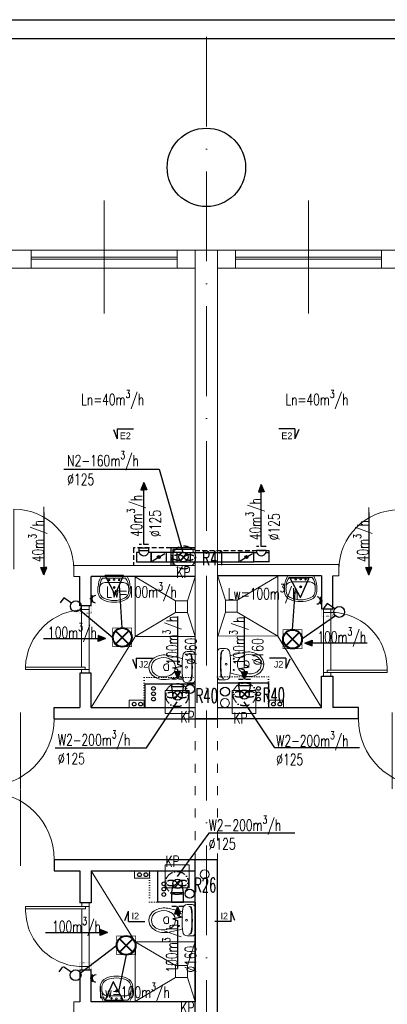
# Model space of a CAD drawing. Header units: millimetres. Extents: x -6513 to 30474, y -6915 to 65597.
# Tile 76 of 256: x 1541 to 2032, y 10142 to 11457. Entities that reach past the tile are written whole.
import ezdxf
from ezdxf.enums import TextEntityAlignment as Align

# ---------------------------------------------------------------- set-up
doc = ezdxf.new("R2010")
doc.units = ezdxf.units.MM
for name, pattern in [('ACAD_ISO03W100', [30, 12, -18]), ('ACAD_ISO10W100', [18, 12, -3, 0, -3]), ('DASHED', [19.05, 12.7, -6.35]), ('DOT', [6.35, 0, -6.35])]:
    doc.linetypes.add(name, pattern=pattern)
doc.layers.get('0').update_dxf_attribs({"color": 8})
for name, color, linetype in [('A200_General07', 8, 'Continuous'), ('A200_General08', 8, 'Continuous'), ('A270_text04', 8, 'Continuous'), ('A_obudowy', 8, 'Continuous'), ('DB_inst_pomocn', 8, 'Continuous'), ('DB_WM_nawiew-opis', 8, 'Continuous'), ('DB_WM_odnośniki opis', 8, 'Continuous')]:
    doc.layers.add(name, color=color, linetype=linetype)
for name, color, linetype, lineweight in [('A_cienka', 8, 'Continuous', 5), ('A_linia przekroj', 8, 'Continuous', 25), ('A_osie', 8, 'ACAD_ISO10W100', 5), ('A_przerywana', 8, 'ACAD_ISO03W100', 5), ('A_widok', 8, 'Continuous', 13), ('cieńkie', 8, 'Continuous', 9), ('DB-WM-nawiew-opis', 8, 'Continuous', 25), ('DB-WM-nawiew-opis-odnośnik', 8, 'Continuous', 30), ('DB-WM-wywiew-opis', 8, 'Continuous', 25), ('DB-WM-wywiew-opis-odnośnik', 8, 'Continuous', 30), ('DB_WM_nawiew', 8, 'Continuous', 30), ('DB_WM_wywiew', 8, 'Continuous', 30), ('DB_WM_ścianka nowa', 8, 'Continuous', 25), ('E_gniazda wtykowe', 1, 'Continuous', 30), ('E_oświetlenie', 1, 'Continuous', 30), ('E_technologia', 1, 'ACAD_ISO10W100', 30), ('noew ściany archwig', 8, 'Continuous', 9), ('R-TABELKA', 8, 'Continuous', 25), ('snitarne archwig nowe', 8, 'Continuous', 9), ('Stolarka ARCHWIG', 8, 'Continuous', 5), ('widokowe ARCHWIG', 8, 'Continuous', 5), ('wyburzenia', 8, 'DOT', 20), ('Ściany ARCHWIG', 8, 'Continuous', 30)]:
    doc.layers.add(name, color=color, linetype=linetype, lineweight=lineweight)
doc.styles.add('BRH', font='txt')
doc.styles.add('SIMPLEXD', font='SIMPLEX.SHX', dxfattribs={"width": 0.6})
doc.styles.get("Standard").update_dxf_attribs({"font": 'txt.shx', "width": 0.9})

# ---------------------------------------------------------------- blocks, each defined once
blk = doc.blocks.new('drzwi schem')
at = {"color": 252, "ltscale": 10}
blk.add_line((0.5, -0.093), (0.5, 1.04), dxfattribs=at)
at = {"color": 252}
blk.add_line((0, 0), (0, 1), dxfattribs=at)
blk.add_arc((0, 0), 1, 0, 90, dxfattribs=at)
blk = doc.blocks.new('klop oli 2')
at = {"layer": 'snitarne archwig nowe', "color": 252}
for p, q in [((0, 17.2), (0, 0)), ((3.8, 20.9), (10.5, 20.9)), ((0, -17.2), (0, 0)), ((3.8, 0), (3.8, 1)), ((3.8, 0), (3.8, -1)), ((38.9, 4.5), (37, 4.5)), ((38.9, -4.5), (37, -4.5)), ((3.8, -20.9), (10.5, -20.9))]:
    blk.add_line(p, q, dxfattribs=at)
for centre, radius in [((11.5, 0), 1.27), ((11.5, 0), 1.27), ((21.6, 7.5), 0.706), ((21.6, -7.5), 0.706)]:
    blk.add_circle(centre, radius, dxfattribs=at)
for centre, radius, start, end in [((3.8, 17.2), 3.76, 90, 180), ((144.9, 0), 141.2, 173.7281, 180), ((144.9, 0), 140.5, 173.6694, 180), ((8.4, 15), 3.76, 90, 173.7281), ((9, 15.1), 3.76, 100.2428, 173.7859), ((10.5, 14.9), 6.02, 6.7931, 90), ((-114.7, 0), 132.1, 0, 6.7931), ((80, -215.2), 235.3, 101.5744, 105.544), ((44.8, -39.8), 56.5, 94.3794, 102.2907), ((41.4, -8), 24.5, 51.2869, 92.3028), ((144.9, 0), 141.2, 180, 186.2719), ((144.9, 0), 140.5, 180, 186.3306), ((-114.7, 0), 132.1, 353.2069, 0), ((43.3, 0), 16.9, 173.7581, 180), ((43.3, 0), 16.9, 180, 186.2419), ((37.3, 0.7), 10.9, 117.4027, 173.7581), ((43.1, -10.6), 23.5, 101.6195, 117.4027), ((63.6, 0), 28.2, 173.3508, 180), ((63.6, 0), 28.2, 180, 186.6492), ((37, 3.1), 1.41, 90, 173.3508), ((42.4, -7.4), 20.3, 60.8839, 101.6195), ((38.9, 1.7), 2.82, 36.8699, 90), ((36.6, 0), 5.65, 0, 36.8699), ((36.6, 0), 5.65, 323.1301, 0), ((46.6, 0), 11.8, 0, 60.8839), ((46.6, 0), 11.8, 299.1161, 0), ((46.6, 0), 15.1, 0, 47.5638), ((46.6, 0), 15.1, 312.4362, 0), ((80, 215.2), 235.3, 254.456, 258.4256), ((37.3, -0.7), 10.9, 186.2419, 242.5973), ((43.1, 10.6), 23.5, 242.5973, 258.3805), ((37, -3.1), 1.41, 186.6492, 270), ((42.4, 7.4), 20.3, 258.3805, 299.1161), ((38.9, -1.7), 2.82, 270, 323.1301), ((41.4, 8), 24.5, 267.6972, 308.7131), ((3.8, -17.2), 3.76, 180, 270), ((8.4, -15), 3.76, 186.2719, 270), ((9, -15.1), 3.76, 186.2141, 259.7572), ((10.5, -14.9), 6.02, 270, 353.2069), ((44.8, 39.8), 56.5, 257.7093, 265.6206)]:
    blk.add_arc(centre, radius, start, end, dxfattribs=at)
blk = doc.blocks.new('umywalka oli2')
at = {"layer": 'snitarne archwig nowe', "color": 252}
for p, q in [((0, 17.6), (0, 0)), ((2, 15.4), (2, 0)), ((20.9, 21.6), (13.7, 21.6)), ((0, 0), (0, -17.6)), ((2, 0), (2, -15.4)), ((7.9, 0), (7.9, 10.8)), ((7.9, -10.8), (7.9, 0)), ((13.7, -21.6), (20.9, -21.6))]:
    blk.add_line(p, q, dxfattribs=at)
for centre, radius in [((4.1, 0), 1.11), ((4.5, 6.6), 0.994), ((14.5, 0), 1.48), ((14.5, 0), 0.946), ((4.5, -6.6), 0.994)]:
    blk.add_circle(centre, radius, dxfattribs=at)
for centre, radius, start, end in [((15.6, -9.9), 31.5, 93.3155, 119.5931), ((14.2, -1.1), 20.5, 88.5847, 126.5008), ((15.3, 12), 7.48, 91.7023, 188.8292), ((17.3, -1.9), 21.5, 82.9063, 97.0937), ((20.4, 10.2), 9.2, 23.1986, 92.7468), ((20.2, 9.5), 12.2, 20.9395, 86.4287), ((-1.2, 0), 33.1, 360, 24.6987), ((-3.2, 0), 37.4, 360, 21.6896), ((-1.2, 0), 33.1, 335.3013, 0), ((-3.2, 0), 37.4, 338.3104, 0), ((15.3, -12), 7.48, 171.1708, 268.2977), ((15.6, 9.9), 31.5, 240.4069, 266.6845), ((14.2, 1.1), 20.5, 233.4992, 271.4153), ((17.3, 1.9), 21.5, 262.9063, 277.0937), ((20.4, -10.2), 9.2, 267.2532, 336.8014), ((20.2, -9.5), 12.2, 273.5713, 339.0605)]:
    blk.add_arc(centre, radius, start, end, dxfattribs=at)
blk = doc.blocks.new('A$C2355049C')
at = {"layer": 'DB-WM-nawiew-opis-odnośnik'}
h = blk.add_hatch(color=256, dxfattribs=at)
h.paths.add_polyline_path([(0, -9.8), (3.9, -9.8), (0, 0)])
h.paths.add_polyline_path([(0, 0), (-3.9, -9.8), (0, -9.8)])
at = {"layer": 'DB-WM-nawiew-opis-odnośnik', "flags": 128}
for points in [[(0, 0), (-3.9, -9.8), (0, -9.8)], [(0, -82.9), (0, 0)], [(0, 0), (3.9, -9.8), (0, -9.8)]]:
    blk.add_lwpolyline(points, dxfattribs=at)
blk = doc.blocks.new('A$C620C4C60')
at = {"layer": 'DB-WM-wywiew-opis-odnośnik'}
h = blk.add_hatch(color=256, dxfattribs=at)
h.paths.add_polyline_path([(0, 0), (9.8, 3.9), (9.8, 0)])
h.paths.add_polyline_path([(9.8, 0), (9.8, -3.9), (0, 0)])
at = {"layer": 'DB-WM-wywiew-opis-odnośnik', "flags": 128}
for points in [[(0, 0), (9.8, 3.9), (9.8, 0)], [(0, 0), (12.1, 0)], [(0, 0), (9.8, -3.9), (9.8, 0)], [(12.1, 0), (14.4, -6.5), (16.6, 6.4), (18.9, 0)], [(18.9, 0), (82.9, 0)]]:
    blk.add_lwpolyline(points, dxfattribs=at)
blk = doc.blocks.new('Sect Mk right')
at = {"layer": 'A200_General07', "color": 1}
for p, q in [((0, 6.01), (0, -0.21)), ((0, 6.01), (3.92, 6.01)), ((0.29, 7.48), (3.92, 6.01))]:
    blk.add_line(p, q, dxfattribs=at)
at = {"layer": 'A270_text04', "color": 0, "style": 'BRH'}
blk.add_attdef('-', text='', height=4.51, dxfattribs=at).set_placement((1.77, 1.49), align=Align.MIDDLE)
blk = doc.blocks.new('gw1')
at = {"layer": 'E_gniazda wtykowe'}
for p, q in [((99083.8, 55839.3), (99080.1, 55839.3)), ((99083.8, 55833.1), (99083.8, 55845.4))]:
    blk.add_line(p, q, dxfattribs=at)
blk.add_arc((99089.8, 55839), 6.04, 87.7958, 267.7958, dxfattribs=at)
blk = doc.blocks.new('raster')
at = {"layer": 'E_oświetlenie', "lineweight": 40}
for p, q in [((-21.2, 21.2), (21.2, -21.2)), ((21.2, 21.2), (-21.2, -21.2))]:
    blk.add_line(p, q, dxfattribs=at)
at = {"layer": 'E_oświetlenie', "const_width": 2}
blk.add_lwpolyline([(-30, -30), (30, -30), (30, 30), (-30, 30)], close=True, dxfattribs=at)
at = {"layer": 'E_oświetlenie', "lineweight": 40}
blk.add_circle((0, 0), 30, dxfattribs=at)

msp = doc.modelspace()

# ---------------------------------------------------------------- hatches: boundary and pattern name
at = {"layer": 'DB_WM_nawiew'}
h = msp.add_hatch(color=256, dxfattribs=at)
edge = h.paths.add_edge_path()
edge.add_arc((1726.948, 10739.129), 2, 0, 360)
h = msp.add_hatch(color=256, dxfattribs=at)
edge = h.paths.add_edge_path()
edge.add_arc((1844.159, 10739.129), 2, 0, 360)

# ---------------------------------------------------------------- linework, layer by layer
at = {"layer": 'A_cienka', "ltscale": 10}
for p, q in [((1654.054, 11064.693), (1654.054, 11215.49)), ((1927.054, 11064.693), (1927.054, 11215.49))]:
    msp.add_line(p, q, dxfattribs=at)
at = {"layer": 'A_cienka'}
for p, q in [((-2776.446, 11149.092), (2360.554, 11149.092)), ((-2776.446, 11149.092), (4647.554, 11149.092)), ((1556.554, 11140.092), (1751.554, 11140.092)), ((1556.554, 11137.092), (1751.554, 11137.092)), ((2024.554, 11140.092), (1829.554, 11140.092)), ((2024.554, 11137.092), (1829.554, 11137.092)), ((1235.554, 11125.092), (1775.554, 11125.092)), ((1805.554, 11125.092), (2345.554, 11125.092))]:
    msp.add_line(p, q, dxfattribs=at)
at = {"layer": 'A_linia przekroj'}
for p, q in [((1587.339, 10523.092), (1587.339, 10538.092)), ((1587.339, 10538.092), (1621.554, 10538.092)), ((1993.768, 10538.092), (1959.554, 10538.092)), ((1993.768, 10523.092), (1993.768, 10538.092)), ((1587.339, 10523.092), (1805.554, 10523.092)), ((1993.768, 10523.092), (1775.554, 10523.092)), ((1587.339, 10335.092), (1805.554, 10335.092)), ((1587.339, 10335.092), (1587.339, 10320.092)), ((1775.554, 9709.092), (1775.554, 10335.092)), ((1805.554, 9709.092), (1805.554, 10335.092)), ((1587.339, 10320.092), (1621.554, 10320.092))]:
    msp.add_line(p, q, dxfattribs=at)
at = {"layer": 'A_obudowy', "linetype": 'DASHED', "ltscale": 0.5}
for p, q in [((1743.054, 10751.349), (1693.248, 10751.349)), ((1693.248, 10751.349), (1693.248, 10728.092)), ((1775.554, 10748.129), (1873.859, 10748.129)), ((1873.859, 10748.129), (1873.859, 10729.092))]:
    msp.add_line(p, q, dxfattribs=at)
at = {"layer": 'A_obudowy', "linetype": 'ByBlock'}
for p, q in [((1775.554, 10751.349), (1743.054, 10751.349)), ((1743.054, 10751.349), (1743.054, 10728.092)), ((1775.554, 10749.349), (1745.554, 10749.349)), ((1745.554, 10749.349), (1745.554, 10728.092))]:
    msp.add_line(p, q, dxfattribs=at)
at = {"layer": 'A_osie', "ltscale": 10}
msp.add_line((1790.554, 9693.649), (1790.554, 11445.708), dxfattribs=at)
at = {"layer": 'A_przerywana'}
for p, q in [((1775.554, 10523.092), (1775.554, 10335.092)), ((1805.554, 10523.092), (1805.554, 10335.092))]:
    msp.add_line(p, q, dxfattribs=at)
at = {"layer": 'A_przerywana', "color": 252}
for p, q in [((1775.554, 10523.092), (1775.554, 10335.092)), ((1775.554, 10523.092), (1775.554, 10335.092)), ((1805.554, 10523.092), (1805.554, 10335.092)), ((1805.554, 10523.092), (1805.554, 10335.092))]:
    msp.add_line(p, q, dxfattribs=at)
at = {"layer": 'A_widok', "ltscale": 5}
for p, q in [((1775.554, 10523.092), (1775.554, 11149.092)), ((1775.554, 11149.092), (1805.554, 11149.092)), ((1805.554, 10523.092), (1805.554, 11149.092)), ((1613.46, 10728.092), (1775.554, 10728.092)), ((1613.46, 10713.092), (1613.46, 10728.092)), ((1967.647, 10729.092), (1805.554, 10729.092)), ((1967.647, 10714.092), (1967.647, 10729.092)), ((1613.46, 10713.092), (1621.554, 10713.092)), ((1967.647, 10714.092), (1959.554, 10714.092)), ((1613.46, 10145.092), (1621.554, 10145.092)), ((1613.46, 10130.092), (1613.46, 10145.092))]:
    msp.add_line(p, q, dxfattribs=at)
for points in [[(1454.554, 11149.092), (1556.554, 11149.092), (1556.554, 11125.092), (1454.554, 11125.092)], [(1775.554, 11125.092), (1751.554, 11125.092), (1751.554, 11149.092), (1775.554, 11149.092)], [(1805.554, 11125.092), (1829.554, 11125.092), (1829.554, 11149.092), (1805.554, 11149.092)], [(2126.554, 11149.092), (2024.554, 11149.092), (2024.554, 11125.092), (2126.554, 11125.092)]]:
    msp.add_lwpolyline(points, close=True, dxfattribs=at)
at = {"layer": 'cieńkie'}
for p, q in [((1735.554, 10561.092), (1767.554, 10561.092)), ((1735.554, 10530.092), (1735.554, 10561.092)), ((1738.054, 10561.092), (1765.054, 10561.092)), ((1767.554, 10561.092), (1767.554, 10530.092)), ((1824.835, 10561.092), (1856.835, 10561.092)), ((1824.835, 10530.092), (1824.835, 10561.092)), ((1827.335, 10561.092), (1854.335, 10561.092)), ((1856.835, 10561.092), (1856.835, 10530.092)), ((1767.554, 10530.092), (1767.554, 10544.092)), ((1856.835, 10530.092), (1856.835, 10544.092)), ((1735.554, 10530.092), (1749.554, 10530.092)), ((1767.554, 10530.092), (1735.554, 10530.092)), ((1744.554, 10530.092), (1758.554, 10530.092)), ((1824.835, 10530.092), (1838.835, 10530.092)), ((1856.835, 10530.092), (1824.835, 10530.092)), ((1833.835, 10530.092), (1847.835, 10530.092)), ((1735.554, 10328.092), (1767.554, 10328.092)), ((1735.554, 10297.092), (1735.554, 10328.092)), ((1738.054, 10328.092), (1765.054, 10328.092)), ((1767.554, 10328.092), (1767.554, 10297.092)), ((1767.554, 10297.092), (1767.554, 10311.092)), ((1735.554, 10297.092), (1749.554, 10297.092)), ((1767.554, 10297.092), (1735.554, 10297.092)), ((1744.554, 10288.592), (1758.554, 10288.592))]:
    msp.add_line(p, q, dxfattribs=at)
for centre in [(1815.261, 10544.159), (1788.18, 10315.159)]:
    msp.add_circle(centre, 6, dxfattribs=at)
at = {"layer": 'DB-WM-nawiew-opis'}
msp.add_lwpolyline([(1599.871, 10856.667), (1727.313, 10856.667), (1758.902, 10745.423)], dxfattribs=at)
at = {"layer": 'DB-WM-wywiew-opis'}
for points in [[(1588.341, 10484.279), (1710.713, 10484.279), (1751.554, 10545.592)], [(1995.068, 10484.279), (1881.987, 10484.279), (1841.146, 10545.592)], [(1908.797, 10370.344), (1793.957, 10370.344), (1751.709, 10312.464)]]:
    msp.add_lwpolyline(points, dxfattribs=at)
at = {"layer": 'DB_inst_pomocn'}
for centre, radius in [((1719.953, 10563.654), 2.5), ((1768.719, 10562.972), 6), ((1815.646, 10559.421), 6), ((1860.248, 10563.654), 2.5), ((1719.953, 10556.598), 2.5), ((1719.953, 10549.427), 2.5), ((1860.248, 10556.598), 2.5), ((1860.248, 10549.427), 2.5), ((1733.604, 10302.562), 2.5), ((1733.604, 10295.506), 2.5), ((1733.604, 10288.335), 2.5), ((1768.217, 10289.443), 6)]:
    msp.add_circle(centre, radius, dxfattribs=at)
at = {"layer": 'DB_WM_nawiew', "linetype": 'DASHED', "ltscale": 0.5}
for points in [[(1713.348, 10756.097), (1700.848, 10756.097)], [(1870.259, 10753.129), (1857.759, 10753.129)]]:
    msp.add_lwpolyline(points, dxfattribs=at)
at = {"layer": 'DB_WM_nawiew'}
for points in [[(1700.848, 10745.349), (1700.848, 10751.349), (1713.348, 10751.349), (1713.348, 10745.349)], [(1697.248, 10732.879), (1716.948, 10732.879), (1716.948, 10745.379), (1713.348, 10745.379)], [(1700.848, 10745.379), (1697.248, 10745.379), (1697.248, 10732.879)], [(1700.848, 10745.379), (1700.848, 10748.129), (1713.348, 10748.129), (1713.348, 10745.379)], [(1736.948, 10745.379), (1716.948, 10745.379), (1716.948, 10732.879), (1736.948, 10732.879)], [(1718.719, 10733.986), (1734.84, 10744.061)], [(1750.948, 10745.379), (1736.948, 10745.379), (1736.948, 10732.879), (1750.948, 10732.879)], [(1759.948, 10745.379), (1750.948, 10745.379), (1750.948, 10732.879)], [(1756.047, 10734.246), (1763.849, 10744.011)], [(1759.948, 10745.379), (1768.948, 10745.379), (1768.948, 10732.879)], [(1768.948, 10745.379), (1834.159, 10745.379)], [(1854.159, 10745.379), (1834.159, 10745.379), (1834.159, 10732.879), (1854.159, 10732.879)], [(1835.93, 10733.986), (1852.052, 10744.061)], [(1873.859, 10732.879), (1854.159, 10732.879), (1854.159, 10745.379), (1857.759, 10745.379)], [(1870.259, 10745.379), (1870.259, 10748.129), (1857.759, 10748.129), (1857.759, 10745.379)], [(1870.259, 10745.379), (1873.859, 10745.379), (1873.859, 10732.879)], [(1750.948, 10732.879), (1768.948, 10732.879)], [(1768.948, 10732.879), (1834.159, 10732.879)]]:
    msp.add_lwpolyline(points, dxfattribs=at)
for centre in [(1726.948, 10739.129), (1844.159, 10739.129)]:
    msp.add_circle(centre, 2, dxfattribs=at)
for centre in [(1707.098, 10747.609), (1864.009, 10747.609)]:
    msp.add_arc(centre, 6.636, 199.636833, 340.363167, dxfattribs=at)
at = {"layer": 'DB_WM_odnośniki opis'}
msp.add_circle((1790.554, 11259.858), 52.401, dxfattribs=at)
at = {"layer": 'DB_WM_wywiew'}
for points in [[(1760.054, 10565.592), (1760.054, 10569.592), (1744.054, 10569.592), (1744.054, 10565.592)], [(1758.304, 10554.092), (1760.054, 10565.592), (1744.054, 10565.592), (1745.804, 10554.092)], [(1849.335, 10567.092), (1849.335, 10571.092), (1833.335, 10571.092), (1833.335, 10567.092)], [(1847.585, 10555.592), (1849.335, 10567.092), (1833.335, 10567.092), (1835.085, 10555.592)], [(1748.207, 10549.166), (1755.9, 10559.018)], [(1837.488, 10550.666), (1845.182, 10560.518)], [(1745.804, 10302.592), (1744.054, 10291.092), (1760.054, 10291.092), (1758.304, 10302.592)], [(1755.9, 10307.518), (1748.207, 10297.666)], [(1744.054, 10291.092), (1744.054, 10278.092), (1760.054, 10278.092), (1760.054, 10291.092)]]:
    msp.add_lwpolyline(points, dxfattribs=at)
at = {"layer": 'DB_WM_wywiew', "linetype": 'DASHED', "ltscale": 0.5}
for points in [[(1744.272, 10576.32), (1760.272, 10576.32)], [(1833.554, 10576.128), (1849.554, 10576.128)], [(1760.125, 10272.419), (1744.125, 10272.419)]]:
    msp.add_lwpolyline(points, dxfattribs=at)
at = {"layer": 'DB_WM_wywiew', "color": 240}
msp.add_circle((1759.948, 10739.129), 6.25, dxfattribs=at)
at = {"layer": 'DB_WM_wywiew', "color": 1}
for centre in [(1752.054, 10554.092), (1841.335, 10555.592), (1752.054, 10302.592)]:
    msp.add_circle(centre, 6.25, dxfattribs=at)
at = {"layer": 'DB_WM_ścianka nowa'}
for points in [[(1775.554, 10569.592), (1708.554, 10569.592), (1708.554, 10538.092)], [(1805.554, 10571.092), (1873.554, 10571.092), (1873.554, 10538.092)], [(1775.554, 10278.092), (1725.554, 10278.092), (1725.554, 10320.092)]]:
    msp.add_lwpolyline(points, dxfattribs=at)
at = {"layer": 'E_oświetlenie'}
for p, q in [((1668.736, 10688.677), (1655.196, 10714.73)), ((1679.979, 10714.374), (1655.196, 10714.73)), ((1668.736, 10688.677), (1679.979, 10714.374)), ((1916.253, 10684.98), (1902.713, 10711.033)), ((1927.496, 10710.678), (1902.713, 10711.033)), ((1916.253, 10684.98), (1927.496, 10710.678)), ((1678.143, 10644.487), (1674.357, 10701.526)), ((1905.697, 10642.15), (1909.483, 10698.007)), ((1599.87, 10684.7), (1595.169, 10677.924)), ((1610.162, 10677.56), (1599.87, 10684.7)), ((1951.862, 10677.156), (1947.161, 10670.38)), ((1962.154, 10670.016), (1951.862, 10677.156)), ((1622.406, 10668.009), (1665.543, 10631.887)), ((1963.028, 10660.711), (1918.297, 10629.55)), ((1670.738, 10220.392), (1622.554, 10183.13)), ((1683.338, 10207.792), (1673.01, 10158.819)), ((1598.158, 10191.759), (1593.456, 10184.983)), ((1609.843, 10184.619), (1599.551, 10191.759)), ((1666.24, 10171.845), (1654.996, 10146.148)), ((1666.24, 10171.845), (1679.78, 10145.792)), ((1654.996, 10146.148), (1679.78, 10145.792))]:
    msp.add_line(p, q, dxfattribs=at)
at = {"layer": 'E_oświetlenie', "const_width": 1.05}
for points in [[(1655.196, 10714.73), (1668.736, 10688.677), (1679.979, 10714.374)], [(1902.713, 10711.033), (1916.253, 10684.98), (1927.496, 10710.678)], [(1679.78, 10145.792), (1666.24, 10171.845), (1654.996, 10146.148)]]:
    msp.add_lwpolyline(points, close=True, dxfattribs=at)
at = {"layer": 'E_oświetlenie'}
for centre in [(1616.12, 10673.426), (1968.112, 10665.882), (1615.801, 10180.485)]:
    msp.add_circle(centre, 7.252, dxfattribs=at)
at = {"layer": 'E_technologia'}
for p, q in [((1759.241, 10740.062), (1761.645, 10737.283)), ((1761.645, 10740.062), (1759.241, 10737.283)), ((1750.276, 10556.208), (1752.681, 10553.429)), ((1752.681, 10556.208), (1750.276, 10553.429)), ((1840.461, 10557.187), (1842.865, 10554.408)), ((1842.865, 10557.187), (1840.461, 10554.408)), ((1750.147, 10305.086), (1752.552, 10302.307)), ((1752.552, 10305.086), (1750.147, 10302.307))]:
    msp.add_line(p, q, dxfattribs=at)
for centre in [(1760.443, 10738.672), (1751.478, 10554.818), (1841.663, 10555.798), (1751.349, 10303.697)]:
    msp.add_circle(centre, 15.427, dxfattribs=at)
for centre, start_param, end_param in [((1752.816, 10738.672), 3.54986568, 9.01650493), ((1768.07, 10738.672), 0.40827303, 5.87491228), ((1743.851, 10554.818), 3.54986568, 9.01650493), ((1759.105, 10554.818), 0.40827303, 5.87491228), ((1834.036, 10555.798), 3.54986568, 9.01650493), ((1849.29, 10555.798), 0.40827303, 5.87491228), ((1743.723, 10303.697), 3.54986568, 9.01650493), ((1758.976, 10303.697), 0.40827303, 5.87491228)]:
    msp.add_ellipse(centre, major_axis=(-7, 0), ratio=0.5, start_param=start_param, end_param=end_param, dxfattribs=at)
at = {"layer": 'R-TABELKA'}
for p, q in [((-3136.084, 11457.247), (8327.828, 11457.247)), ((-3011.084, 11432.247), (8302.828, 11432.247))]:
    msp.add_line(p, q, dxfattribs=at)
at = {"layer": 'snitarne archwig nowe'}
for p, q in [((1694.945, 10632.234), (1636.554, 10538.092)), ((1695.397, 10225.248), (1636.554, 10320.092))]:
    msp.add_line(p, q, dxfattribs=at)
for points in [[(1695.397, 10713.092), (1695.397, 10632.936), (1775.554, 10632.936)], [(1749.397, 10680.936), (1695.397, 10712.936)], [(1765.397, 10680.936), (1775.397, 10712.936)], [(1805.554, 10633.936), (1885.92, 10633.726), (1885.92, 10714.092)], [(1815.92, 10681.726), (1805.92, 10713.726)], [(1831.92, 10681.726), (1885.92, 10713.726)], [(1749.397, 10664.936), (1695.397, 10632.936)], [(1765.397, 10664.936), (1775.397, 10632.936)], [(1815.92, 10665.726), (1805.92, 10633.726)], [(1831.92, 10665.726), (1885.92, 10633.726)], [(1885.92, 10633.726), (1944.554, 10538.092)], [(1695.397, 10145.092), (1695.397, 10225.248), (1775.554, 10225.248)], [(1749.397, 10193.248), (1695.397, 10225.248)], [(1765.397, 10193.248), (1775.397, 10225.248)], [(1749.397, 10177.248), (1695.397, 10145.248)], [(1765.397, 10177.248), (1775.397, 10145.248)]]:
    msp.add_lwpolyline(points, dxfattribs=at)
for points in [[(1765.397, 10680.936), (1749.397, 10680.936), (1749.397, 10664.936), (1765.397, 10664.936)], [(1815.92, 10665.726), (1831.92, 10665.726), (1831.92, 10681.726), (1815.92, 10681.726)], [(1765.397, 10193.248), (1749.397, 10193.248), (1749.397, 10177.248), (1765.397, 10177.248)]]:
    msp.add_lwpolyline(points, close=True, dxfattribs=at)
at = {"layer": 'Stolarka ARCHWIG'}
for p, q in [((1548.743, 10589.092), (1548.743, 10592.092)), ((1548.743, 10592.092), (1628.743, 10592.092)), ((1548.743, 10592.092), (1548.743, 10589.092)), ((1628.743, 10592.092), (1628.743, 10589.092)), ((1628.743, 10589.092), (1548.743, 10589.092)), ((2032.054, 10588.092), (1952.054, 10588.092)), ((1952.054, 10588.092), (1952.054, 10585.092)), ((1952.054, 10585.092), (2032.054, 10585.092)), ((2032.054, 10585.092), (2032.054, 10588.092)), ((1629.054, 10272.092), (1549.054, 10272.092)), ((1549.054, 10269.092), (1549.054, 10272.092)), ((1549.054, 10269.092), (1629.054, 10269.092)), ((1629.054, 10269.092), (1629.054, 10272.092))]:
    msp.add_line(p, q, dxfattribs=at)
for points in [[(1628.743, 10669.092), (1623.743, 10669.092), (1623.743, 10674.092), (1633.743, 10674.092), (1633.743, 10669.092), (1626.243, 10669.092)], [(1952.054, 10665.092), (1957.054, 10665.092), (1957.054, 10670.092), (1947.054, 10670.092), (1947.054, 10665.092), (1954.554, 10665.092)], [(1952.054, 10665.092), (1957.054, 10665.092), (1957.054, 10670.092), (1947.054, 10670.092), (1947.054, 10665.092), (1954.554, 10665.092)], [(1623.743, 10669.092), (1623.743, 10592.092)], [(1633.743, 10669.092), (1633.743, 10589.092)], [(1947.054, 10585.092), (1947.054, 10665.092)], [(1957.054, 10665.264), (1957.054, 10588.092)], [(1628.743, 10584.092), (1623.743, 10584.092), (1623.743, 10589.092), (1633.743, 10589.092), (1633.743, 10584.092), (1626.243, 10584.092)], [(1952.054, 10580.092), (1957.054, 10580.092), (1957.054, 10585.092), (1947.054, 10585.092), (1947.054, 10580.092), (1954.554, 10580.092)], [(1629.054, 10277.092), (1634.054, 10277.092), (1634.054, 10272.092), (1624.054, 10272.092), (1624.054, 10277.092), (1631.554, 10277.092)], [(1624.054, 10269.092), (1624.054, 10191.984)], [(1634.054, 10192.092), (1634.054, 10272.092)], [(1629.054, 10192.092), (1634.054, 10192.092), (1634.054, 10187.092), (1624.054, 10187.092), (1624.054, 10192.092), (1631.554, 10192.092)], [(1629.054, 10192.092), (1634.054, 10192.092), (1634.054, 10187.092), (1624.054, 10187.092), (1624.054, 10192.092), (1631.554, 10192.092)]]:
    msp.add_lwpolyline(points, dxfattribs=at)
for centre, radius, start, end in [((1628.642, 10589.138), 79.953, 89.92751, 177.883109), ((1957.131, 10590.309), 74.955, 358.305166, 93.884215), ((1624.91, 10267.884), 75.905, 177.955304, 273.129127)]:
    msp.add_arc(centre, radius, start, end, dxfattribs=at)
at = {"layer": 'widokowe ARCHWIG'}
for p, q in [((1707.554, 10548.092), (1687.554, 10548.092)), ((1687.554, 10548.092), (1687.554, 10538.092)), ((1707.554, 10538.092), (1707.554, 10548.092)), ((1893.554, 10548.092), (1873.554, 10548.092)), ((1873.554, 10548.092), (1873.554, 10538.092)), ((1893.554, 10538.092), (1893.554, 10548.092)), ((1687.554, 10538.092), (1707.554, 10538.092)), ((1873.554, 10538.092), (1893.554, 10538.092)), ((1714.554, 10320.092), (1694.554, 10320.092)), ((1694.554, 10320.092), (1694.554, 10310.092)), ((1714.554, 10310.092), (1714.554, 10320.092)), ((1694.554, 10310.092), (1714.554, 10310.092))]:
    msp.add_line(p, q, dxfattribs=at)
at = {"layer": 'wyburzenia', "ltscale": 0.5}
for p, q in [((1707.554, 10538.092), (1707.554, 10578.092)), ((1707.554, 10578.092), (1775.554, 10578.092)), ((1805.554, 10579.092), (1873.554, 10579.092)), ((1873.554, 10579.092), (1873.554, 10538.092)), ((1714.554, 10320.092), (1714.554, 10278.092)), ((1714.554, 10278.092), (1775.554, 10278.092))]:
    msp.add_line(p, q, dxfattribs=at)
at = {"layer": 'wyburzenia', "ltscale": 0.2}
for points in [[(1621.554, 10674.092), (1636.554, 10674.092), (1636.554, 10664.092), (1621.554, 10664.092)], [(1944.554, 10670.092), (1959.554, 10670.092), (1959.554, 10660.092), (1944.554, 10660.092)], [(1621.554, 10197.092), (1636.554, 10197.092), (1636.554, 10187.092), (1621.554, 10187.092)]]:
    msp.add_lwpolyline(points, close=True, dxfattribs=at)
at = {"layer": 'Ściany ARCHWIG'}
for p, q in [((1621.554, 10674.092), (1621.554, 10713.092)), ((1775.554, 10713.092), (1636.554, 10713.092)), ((1636.554, 10674.092), (1636.554, 10713.092)), ((1944.554, 10714.092), (1805.554, 10714.092)), ((1944.554, 10714.092), (1944.554, 10670.092)), ((1959.554, 10670.092), (1959.554, 10714.092)), ((1636.554, 10674.092), (1621.554, 10674.092)), ((1944.554, 10670.092), (1959.554, 10670.092)), ((1944.554, 10670.092), (1959.554, 10670.092)), ((1636.554, 10584.092), (1621.554, 10584.092)), ((1621.554, 10584.092), (1621.554, 10538.092)), ((1636.554, 10584.092), (1621.554, 10584.092)), ((1636.554, 10538.092), (1636.554, 10584.092)), ((1944.554, 10538.092), (1944.554, 10580.092)), ((1944.554, 10580.092), (1959.554, 10580.092)), ((1944.554, 10580.092), (1959.554, 10580.092)), ((1944.554, 10580.092), (1959.554, 10580.092)), ((1944.554, 10580.092), (1959.554, 10580.092)), ((1959.554, 10580.092), (1959.554, 10538.092)), ((1636.554, 10538.092), (1775.554, 10538.092)), ((1805.554, 10538.092), (1944.554, 10538.092)), ((1621.554, 10320.092), (1621.554, 10277.092)), ((1636.554, 10320.092), (1636.554, 10277.092)), ((1636.554, 10320.092), (1775.554, 10320.092)), ((1636.554, 10277.092), (1621.554, 10277.092)), ((1636.554, 10277.092), (1621.554, 10277.092)), ((1636.554, 10277.092), (1621.554, 10277.092)), ((1775.554, 10278.092), (1775.554, 10145.092)), ((1636.554, 10187.092), (1621.554, 10187.092)), ((1621.554, 10187.092), (1621.554, 10145.092)), ((1636.554, 10187.092), (1621.554, 10187.092)), ((1636.554, 10145.092), (1636.554, 10187.092)), ((1775.554, 10145.092), (1636.554, 10145.092))]:
    msp.add_line(p, q, dxfattribs=at)
for centre in [(1694.206, 10542.755), (1702.723, 10542.755), (1880.206, 10542.755), (1888.723, 10542.755), (1701.206, 10314.755), (1709.723, 10314.755)]:
    msp.add_circle(centre, 2.5, dxfattribs=at)

# ---------------------------------------------------------------- block references
at = {"layer": 'A200_General08'}
ref = msp.add_blockref('Sect Mk right', (1692.441, 10910.721), dxfattribs=dict(at, xscale=-3.5, yscale=3.5, zscale=3.5, rotation=90))
ref.add_attrib('-', 'E2', dxfattribs={"layer": 'A270_text04', "color": 7, "height": 9, "style": 'BRH'}).set_placement((1682.27, 10901.266), align=Align.MIDDLE)
ref = msp.add_blockref('Sect Mk right', (1887.953, 10910.721), dxfattribs=dict(at, xscale=3.5, yscale=3.5, zscale=3.5, rotation=270))
ref.add_attrib('-', 'E2', dxfattribs={"layer": 'A270_text04', "color": 7, "height": 9, "style": 'BRH'}).set_placement((1898.124, 10901.266), align=Align.MIDDLE)
ref = msp.add_blockref('Sect Mk right', (1717.883, 10603.957), dxfattribs=dict(at, xscale=-3.5, yscale=3.5, zscale=3.5, rotation=90))
ref.add_attrib('-', 'J2', dxfattribs={"layer": 'A270_text04', "color": 7, "height": 9, "style": 'BRH'}).set_placement((1706.669, 10595.937), align=Align.MIDDLE)
ref = msp.add_blockref('Sect Mk right', (1875.885, 10603.957), dxfattribs=dict(at, xscale=3.5, yscale=3.5, zscale=3.5, rotation=270))
ref.add_attrib('-', 'J2', dxfattribs={"layer": 'A270_text04', "color": 7, "height": 9, "style": 'BRH'}).set_placement((1887.099, 10595.937), align=Align.MIDDLE)
ref = msp.add_blockref('Sect Mk right', (1707.627, 10252.418), dxfattribs=dict(at, xscale=3.5, yscale=3.5, zscale=3.5, rotation=90))
ref.add_attrib('-', 'I2', dxfattribs={"layer": 'A270_text04', "color": 7, "height": 9, "style": 'BRH'}).set_placement((1695.644, 10259.693), align=Align.MIDDLE)
ref = msp.add_blockref('Sect Mk right', (1802.521, 10252.418), dxfattribs=dict(at, xscale=-3.5, yscale=3.5, zscale=3.5, rotation=270))
ref.add_attrib('-', 'I2', dxfattribs={"layer": 'A270_text04', "color": 7, "height": 9, "style": 'BRH'}).set_placement((1814.505, 10259.693), align=Align.MIDDLE)
at = {"layer": 'A_cienka', "yscale": 80, "zscale": 80}
for p, xscale in [((1533.46, 10723.092), 80), ((2047.647, 10722.249), -80)]:
    msp.add_blockref('drzwi schem', p, dxfattribs=dict(at, xscale=xscale))
at = {"layer": 'A_widok', "ltscale": 5, "yscale": 90, "zscale": 90}
for p, xscale, rotation in [((1497.339, 10523.092), -90, 180), ((2083.768, 10523.092), 90, 179.9999999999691)]:
    msp.add_blockref('drzwi schem', p, dxfattribs=dict(at, xscale=xscale, rotation=rotation))
at = {"layer": 'A_widok', "ltscale": 5, "xscale": 90, "yscale": 90, "zscale": 90}
msp.add_blockref('drzwi schem', (1497.339, 10335.092), dxfattribs=at)
at = {"layer": 'DB_WM_nawiew', "xscale": -1}
msp.add_blockref('A$C2355049C', (1707.098, 10839.032), dxfattribs=at)
at = {"layer": 'DB_WM_nawiew'}
msp.add_blockref('A$C2355049C', (1864.009, 10836.064), dxfattribs=at)
for p, rotation in [((1573.46, 10715.669), 180), ((2007.647, 10715.669), 180), ((1922.333, 10624.373), 90)]:
    msp.add_blockref('A$C2355049C', p, dxfattribs=dict(at, rotation=rotation))
at = {"layer": 'DB_WM_nawiew', "xscale": -1, "rotation": 270}
for p in [(1655.882, 10630.373), (1658.57, 10237.499)]:
    msp.add_blockref('A$C2355049C', p, dxfattribs=at)
at = {"layer": 'DB_WM_wywiew', "xscale": -1}
for p, rotation in [((1752.272, 10576.687), 270), ((1841.554, 10576.092), 270), ((1752.054, 10272.414), 90)]:
    msp.add_blockref('A$C620C4C60', p, dxfattribs=dict(at, rotation=rotation))
at = {"layer": 'E_oświetlenie', "zscale": 0.7874999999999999}
for p, xscale, yscale, rotation in [((-77322.301, -31594.613), 0.7875000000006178, 0.7874999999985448, 358.7624398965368), ((80903.072, 52958.947), 0.7875000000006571, 0.7875000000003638, 178.7624398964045), ((-77321.864, -32101.476), 0.7875000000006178, 0.7874999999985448, 358.7624398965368)]:
    msp.add_blockref('gw1', p, dxfattribs=dict(at, xscale=xscale, yscale=yscale, rotation=rotation))
at = {"layer": 'E_oświetlenie', "lineweight": 40, "xscale": 0.4199999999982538, "yscale": 0.4200000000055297, "zscale": 0.4199999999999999, "rotation": 180}
for p in [(1678.143, 10631.887), (1905.697, 10629.55), (1683.338, 10220.392)]:
    msp.add_blockref('raster', p, dxfattribs=at)
at = {"layer": 'noew ściany archwig', "rotation": 270}
for p in [(1667.335, 10713.061), (1916.549, 10713.934)]:
    msp.add_blockref('umywalka oli2', p, dxfattribs=at)
at = {"layer": 'noew ściany archwig', "xscale": -1, "rotation": 270}
msp.add_blockref('umywalka oli2', (1670.461, 10145.006), dxfattribs=at)
at = {"layer": 'snitarne archwig nowe', "xscale": -1}
for p in [(1775.554, 10591.936), (1775.554, 10253.866)]:
    msp.add_blockref('klop oli 2', p, dxfattribs=at)
at = {"layer": 'snitarne archwig nowe'}
msp.add_blockref('klop oli 2', (1805.554, 10595.936), dxfattribs=at)

# ---------------------------------------------------------------- texts
at = {"layer": 'DB-WM-nawiew-opis', "char_height": 15, "width": 37.14159, "attachment_point": 1}
for s, insert in [('\\A1;{\\Fsimplex|c238;\\W0.7;N2-160m\\H0.7x;\\S3^ ;\\H1.4286x;/h\\P%%C125}', (1604.637, 10880.582)), ('\\A1;{\\Fsimplex|c238;\\W0.7;100m\\H0.7x;\\S3^ ;\\H1.4286x;/h}', (1578.872, 10650.905)), ('\\A1;{\\Fsimplex|c238;\\W0.7;100m\\H0.7x;\\S3^ ;\\H1.4286x;/h}', (1938.829, 10644.905)), ('\\A1;{\\Fsimplex|c238;\\W0.7;100m\\H0.7x;\\S3^ ;\\H1.4286x;/h}', (1584.315, 10258.03))]:
    msp.add_mtext(s, dxfattribs=dict(at, insert=insert))
at = {"layer": 'DB-WM-nawiew-opis', "char_height": 15, "width": 37.14159, "attachment_point": 1, "rotation": 90}
for s, insert in [('\\A1;{\\Fsimplex|c238;\\W0.7;40m\\H0.7x;\\S3^ ;\\H1.4286x;/h\\P%%C125}', (1684.517, 10766.131)), ('\\A1;{\\Fsimplex|c238;\\W0.7;40m\\H0.7x;\\S3^ ;\\H1.4286x;/h\\P%%C125}', (1843.39, 10761.671)), ('\\A1;{\\Fsimplex|c238;\\W0.7;40m\\H0.7x;\\S3^ ;\\H1.4286x;/h}', (1552.929, 10732.164)), ('\\A1;{\\Fsimplex|c238;\\W0.7;40m\\H0.7x;\\S3^ ;\\H1.4286x;/h}', (1987.115, 10732.164))]:
    msp.add_mtext(s, dxfattribs=dict(at, insert=insert))
at = {"layer": 'DB-WM-wywiew-opis', "color": 1, "char_height": 15, "width": 37.14159, "attachment_point": 1}
for insert in [(1750.406, 10726.485), (1755.761, 10533.272), (1826.611, 10531.621), (1735.863, 10340.177), (1755.747, 10144.766)]:
    msp.add_mtext('{\\Fsimplex|c238;\\W0.7;KP}', dxfattribs=dict(at, insert=insert))
at = {"layer": 'DB-WM-wywiew-opis', "char_height": 15, "width": 37.14159, "attachment_point": 1}
for s, insert in [('\\A1;{\\Fsimplex|c238;\\W0.7;Lw=100m\\H0.7x;\\S3^ ;\\H1.4286x;/h}', (1656.533, 10705.18)), ('\\A1;{\\Fsimplex|c238;\\W0.7;Lw=100m\\H0.7x;\\S3^ ;\\H1.4286x;/h}', (1819.226, 10702.777)), ('\\A1;{\\Fsimplex|c238;\\W0.7;W2-200m\\H0.7x;\\S3^ ;\\H1.4286x;/h\\P%%C125}', (1592.236, 10507.467)), ('\\A1;{\\Fsimplex|c238;\\W0.7;W2-200m\\H0.7x;\\S3^ ;\\H1.4286x;/h\\P%%C125}', (1883.982, 10506.312)), ('\\A1;{\\Fsimplex|c238;\\W0.7;W2-200m\\H0.7x;\\S3^ ;\\H1.4286x;/h\\P%%C125}', (1793.768, 10393.532)), ('\\A1;{\\Fsimplex|c238;\\W0.7;Lw=100m\\H0.7x;\\S3^ ;\\H1.4286x;/h}', (1647.172, 10170.316))]:
    msp.add_mtext(s, dxfattribs=dict(at, insert=insert))
at = {"layer": 'DB-WM-wywiew-opis', "char_height": 15, "width": 37.14159, "attachment_point": 1, "rotation": 90}
for insert in [(1732.294, 10595.315), (1821.576, 10594.719), (1731.837, 10183.965)]:
    msp.add_mtext('\\A1;{\\Fsimplex|c238;\\W0.7;100m\\H0.7x;\\S3^ ;\\H1.4286x;/h\\P%%C160}', dxfattribs=dict(at, insert=insert))
at = {"layer": 'DB_WM_nawiew-opis', "char_height": 15, "width": 37.14159, "attachment_point": 1}
for insert in [(1623.307, 10962.275), (1896.307, 10962.275)]:
    msp.add_mtext('\\A1;{\\Fsimplex|c238;\\W0.7;Ln=40m\\H0.7x;\\S3^ ;\\H1.4286x;/h}', dxfattribs=dict(at, insert=insert))
at = {"layer": 'E_technologia', "style": 'SIMPLEXD', "width": 0.6}
for s, p in [('R41', (1784.91, 10728.209)), ('R40', (1865.614, 10545.335)), ('R40', (1775.946, 10544.355)), ('R26', (1773.85, 10291.289))]:
    msp.add_text(s, height=19.2, dxfattribs=at).set_placement(p)

doc.saveas('drawing.dxf')
